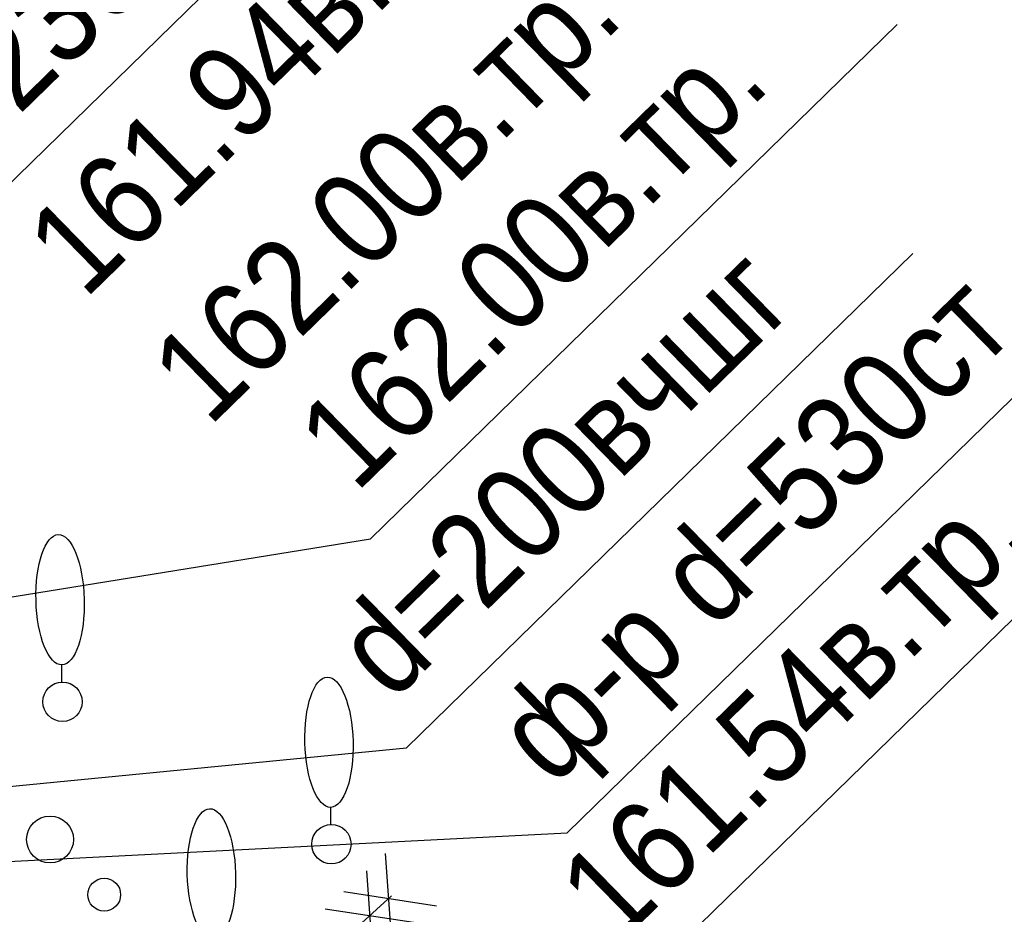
# Model space of a CAD drawing. Header units: millimetres. Extents: x 4385 to 11928, y 17253 to 36963.
# Tile 144 of 256: x 6056 to 6067, y 18583 to 18592. Entities that reach past the tile are written whole.
import ezdxf
from ezdxf.enums import TextEntityAlignment as Align

# ---------------------------------------------------------------- set-up
doc = ezdxf.new("R2010")
doc.units = ezdxf.units.MM
for name, color, linetype, lineweight in [('Геоподоснова_34179-21 от 9.08.21$0$Водопровод', 7, 'Continuous', 25), ('Геоподоснова_34179-21 от 9.08.21$0$Газопровод', 7, 'Continuous', 25), ('Геоподоснова_34179-21 от 9.08.21$0$Отдельно стоящее дерево', 7, 'Continuous', 25), ('Геоподоснова_34179-21 от 9.08.21$0$Полоса деревьев', 7, 'Continuous', 25)]:
    doc.layers.add(name, color=color, linetype=linetype, lineweight=lineweight)
doc.styles.add('Геоподоснова_34179-21 от 9.08.21$0$Style-RUSSIAN_1251', font='RUSSIAN_1251.shx')

# ---------------------------------------------------------------- blocks, each defined once
blk = doc.blocks.new('Геоподоснова_34179-21 от 9.08.21$0$DEREVO_155')
at = {"layer": 'Геоподоснова_34179-21 от 9.08.21$0$Отдельно стоящее дерево', "color": 7, "linetype": 'Continuous', "lineweight": 25, "flags": 128}
blk.add_lwpolyline([(-0.007, 0.21), (-0.007, 0.393)], dxfattribs=at)
at = {"layer": 'Геоподоснова_34179-21 от 9.08.21$0$Отдельно стоящее дерево', "color": 7, "linetype": 'Continuous', "lineweight": 25}
blk.add_arc((0, 0), 0.21, 0, 359.99999, dxfattribs=at)
blk.add_ellipse((-0.0255, 1.088), major_axis=(-0.0185, 0.695), ratio=0.3698286, dxfattribs=at)
blk = doc.blocks.new('Геоподоснова_34179-21 от 9.08.21$0$DEREVO_156')
at = {"layer": 'Геоподоснова_34179-21 от 9.08.21$0$Отдельно стоящее дерево', "color": 7, "linetype": 'Continuous', "lineweight": 25, "flags": 128}
blk.add_lwpolyline([(-0.007, 0.21), (-0.007, 0.393)], dxfattribs=at)
at = {"layer": 'Геоподоснова_34179-21 от 9.08.21$0$Отдельно стоящее дерево', "color": 7, "linetype": 'Continuous', "lineweight": 25}
blk.add_arc((0, 0), 0.21, 0, 359.99999, dxfattribs=at)
blk.add_ellipse((-0.0255, 1.088), major_axis=(-0.0185, 0.695), ratio=0.3698286, dxfattribs=at)
blk = doc.blocks.new('Геоподоснова_34179-21 от 9.08.21$0$msdElementTypeLineString_75')
at = {"layer": 'Геоподоснова_34179-21 от 9.08.21$0$Полоса деревьев', "color": 7, "linetype": 'Continuous', "lineweight": 25}
for centre, radius in [((127.233, 20.775), 0.25), ((127.811, 20.186), 0.175)]:
    blk.add_circle(centre, radius, dxfattribs=at)
blk = doc.blocks.new('Геоподоснова_34179-21 от 9.08.21$0$DEREVO_198')
at = {"layer": 'Геоподоснова_34179-21 от 9.08.21$0$Отдельно стоящее дерево', "color": 7, "linetype": 'Continuous', "lineweight": 25, "flags": 128}
blk.add_lwpolyline([(-0.007, 0.21), (-0.007, 0.393)], dxfattribs=at)
at = {"layer": 'Геоподоснова_34179-21 от 9.08.21$0$Отдельно стоящее дерево', "color": 7, "linetype": 'Continuous', "lineweight": 25}
blk.add_arc((0, 0), 0.21, 0, 360, dxfattribs=at)
blk.add_ellipse((-0.025, 1.088), major_axis=(-0.019, 0.695), ratio=0.369829, dxfattribs=at)
blk = doc.blocks.new('Геоподоснова_34179-21 от 9.08.21$0$msdElementTypeLineString_624')
at = {"layer": 'Геоподоснова_34179-21 от 9.08.21$0$Газопровод', "color": 1, "linetype": 'Continuous', "lineweight": 25}
for p, q in [((5.789, 6.095), (5.859, 5.097)), ((5.589, 5.912), (5.658, 4.914)), ((5.348, 5.689), (6.337, 5.538)), ((5.147, 5.505), (6.136, 5.354)), ((3.607, 4.1), (3.677, 3.102)), ((3.166, 3.693), (4.155, 3.542))]:
    blk.add_line(p, q, dxfattribs=at)
blk = doc.blocks.new('Геоподоснова_34179-21 от 9.08.21$0$msdElementTypeLineString_625')
at = {"layer": 'Геоподоснова_34179-21 от 9.08.21$0$Газопровод', "color": 16, "linetype": 'Continuous', "lineweight": 25}
for p, q in [((2.161, 2.019), (2.947, 2.738)), ((2.499, 1.65), (1.824, 2.388)), ((2.13, 1.313), (1.455, 2.051)), ((0.501, 0.501), (1.792, 1.682))]:
    blk.add_line(p, q, dxfattribs=at)
blk = doc.blocks.new('Геоподоснова_34179-21 от 9.08.21$0$msdElementTypeMultiLine_407')
at = {"layer": 'Геоподоснова_34179-21 от 9.08.21$0$Газопровод', "color": 1, "linetype": 'Continuous', "lineweight": 25}
blk.add_blockref('Геоподоснова_34179-21 от 9.08.21$0$msdElementTypeLineString_624', (0, 0), dxfattribs=at)
at = {"layer": 'Геоподоснова_34179-21 от 9.08.21$0$Газопровод', "color": 16, "linetype": 'Continuous', "lineweight": 25}
blk.add_blockref('Геоподоснова_34179-21 от 9.08.21$0$msdElementTypeLineString_625', (2.907, 2.907), dxfattribs=at)
blk = doc.blocks.new('Геоподоснова_34179-21 от 9.08.21$0$DIMTXT_116')
at = {"layer": 'Геоподоснова_34179-21 от 9.08.21$0$Водопровод', "color": 7, "linetype": 'Continuous', "lineweight": 25}
for q in [(0.876, 0.323), (0.918, -0.175)]:
    blk.add_line((0, 0), q, dxfattribs=at)
at = {"layer": 'Геоподоснова_34179-21 от 9.08.21$0$Водопровод', "color": 7, "linetype": 'Continuous', "lineweight": 25, "flags": 128}
blk.add_lwpolyline([(0, 0), (14.791, 1.226), (20.17, 6.478)], dxfattribs=at)
at = {"layer": 'Геоподоснова_34179-21 от 9.08.21$0$Водопровод', "color": 7, "linetype": 'Continuous', "lineweight": 25, "style": 'Геоподоснова_34179-21 от 9.08.21$0$Style-RUSSIAN_1251', "width": 0.899998}
blk.add_text('161.54в.тр.', height=1, rotation=44.3171, dxfattribs=at).set_placement((13.939, 2.42), align=Align.TOP_LEFT)
blk = doc.blocks.new('Геоподоснова_34179-21 от 9.08.21$0$DIMTXT_117')
at = {"layer": 'Геоподоснова_34179-21 от 9.08.21$0$Водопровод', "color": 7, "linetype": 'Continuous', "lineweight": 25}
for q in [(0.886, 0.296), (0.912, -0.203)]:
    blk.add_line((0, 0), q, dxfattribs=at)
at = {"layer": 'Геоподоснова_34179-21 от 9.08.21$0$Водопровод', "color": 7, "linetype": 'Continuous', "lineweight": 25, "flags": 128}
blk.add_lwpolyline([(0, 0), (10.748, 0.553), (17.718, 7.358)], dxfattribs=at)
at = {"layer": 'Геоподоснова_34179-21 от 9.08.21$0$Водопровод', "color": 7, "linetype": 'Continuous', "lineweight": 25, "style": 'Геоподоснова_34179-21 от 9.08.21$0$Style-RUSSIAN_1251', "width": 0.899998}
blk.add_text('ф-р d=530ст.', height=1, rotation=44.3171, dxfattribs=at).set_placement((9.896, 1.748), align=Align.TOP_LEFT)
blk = doc.blocks.new('Геоподоснова_34179-21 от 9.08.21$0$DIMTXT_118')
at = {"layer": 'Геоподоснова_34179-21 от 9.08.21$0$Водопровод', "color": 7, "linetype": 'Continuous', "lineweight": 25}
for q in [(0.872, 0.336), (0.92, -0.162)]:
    blk.add_line((0, 0), q, dxfattribs=at)
at = {"layer": 'Геоподоснова_34179-21 от 9.08.21$0$Водопровод', "color": 7, "linetype": 'Continuous', "lineweight": 25, "flags": 128}
blk.add_lwpolyline([(0, 0), (8.696, 0.846), (14.095, 6.118)], dxfattribs=at)
at = {"layer": 'Геоподоснова_34179-21 от 9.08.21$0$Водопровод', "color": 7, "linetype": 'Continuous', "lineweight": 25, "style": 'Геоподоснова_34179-21 от 9.08.21$0$Style-RUSSIAN_1251', "width": 0.899998}
blk.add_text('d=200вчшг', height=1, rotation=44.3171, dxfattribs=at).set_placement((7.844, 2.041), align=Align.TOP_LEFT)
blk = doc.blocks.new('Геоподоснова_34179-21 от 9.08.21$0$DIMTXT_119')
at = {"layer": 'Геоподоснова_34179-21 от 9.08.21$0$Водопровод', "color": 7, "linetype": 'Continuous', "lineweight": 25}
for q in [(0.848, 0.391), (0.928, -0.103)]:
    blk.add_line((0, 0), q, dxfattribs=at)
at = {"layer": 'Геоподоснова_34179-21 от 9.08.21$0$Водопровод', "color": 7, "linetype": 'Continuous', "lineweight": 25, "flags": 128}
blk.add_lwpolyline([(0, 0), (5.624, 0.913), (11.241, 6.398)], dxfattribs=at)
at = {"layer": 'Геоподоснова_34179-21 от 9.08.21$0$Водопровод', "color": 7, "linetype": 'Continuous', "lineweight": 25, "style": 'Геоподоснова_34179-21 от 9.08.21$0$Style-RUSSIAN_1251', "width": 0.899998}
blk.add_text('162.00в.тр.', height=1, rotation=44.3171, dxfattribs=at).set_placement((4.772, 2.108), align=Align.TOP_LEFT)
blk = doc.blocks.new('Геоподоснова_34179-21 от 9.08.21$0$DIMTXT_157')
at = {"layer": 'Геоподоснова_34179-21 от 9.08.21$0$Водопровод', "color": 7, "linetype": 'Continuous', "lineweight": 25}
for q in [(0.663, 0.658), (0.907, 0.222)]:
    blk.add_line((0, 0), q, dxfattribs=at)
at = {"layer": 'Геоподоснова_34179-21 от 9.08.21$0$Водопровод', "color": 7, "linetype": 'Continuous', "lineweight": 25, "flags": 128}
blk.add_lwpolyline([(0, 0), (2.305, 1.293), (9.072, 7.899)], dxfattribs=at)
at = {"layer": 'Геоподоснова_34179-21 от 9.08.21$0$Водопровод', "color": 7, "linetype": 'Continuous', "lineweight": 25, "style": 'Геоподоснова_34179-21 от 9.08.21$0$Style-RUSSIAN_1251', "width": 0.899998}
for s, p in [('N23003-гидр.', (1.453, 2.487)), ('161.94в.тр.', (2.781, 1.128)), ('162.00в.тр.', (4.108, -0.232))]:
    blk.add_text(s, height=1, rotation=44.3171, dxfattribs=at).set_placement(p, align=Align.TOP_LEFT)
blk = doc.blocks.new('Геоподоснова_34179-21 от 9.08.21')
at = {"layer": 'Геоподоснова_34179-21 от 9.08.21$0$Водопровод', "color": 7, "linetype": 'Continuous', "lineweight": 25}
for name, p in [('Геоподоснова_34179-21 от 9.08.21$0$DIMTXT_157', (6053.221, 18588.878)), ('Геоподоснова_34179-21 от 9.08.21$0$DIMTXT_119', (6054.121, 18585.833)), ('Геоподоснова_34179-21 от 9.08.21$0$DIMTXT_117', (6051.097, 18583.057)), ('Геоподоснова_34179-21 от 9.08.21$0$DIMTXT_118', (6051.435, 18583.67)), ('Геоподоснова_34179-21 от 9.08.21$0$DIMTXT_116', (6047.74, 18580.693))]:
    blk.add_blockref(name, p, dxfattribs=at)
at = {"layer": 'Геоподоснова_34179-21 от 9.08.21$0$Газопровод', "color": 1, "linetype": 'Continuous', "lineweight": 25}
blk.add_blockref('Геоподоснова_34179-21 от 9.08.21$0$msdElementTypeMultiLine_407', (6054.115, 18577.293), dxfattribs=at)
at = {"layer": 'Геоподоснова_34179-21 от 9.08.21$0$Отдельно стоящее дерево', "color": 7, "linetype": 'Continuous', "lineweight": 25}
for name, p in [('Геоподоснова_34179-21 от 9.08.21$0$DEREVO_156', (6056.462, 18585.007)), ('Геоподоснова_34179-21 от 9.08.21$0$DEREVO_155', (6059.329, 18583.487)), ('Геоподоснова_34179-21 от 9.08.21$0$DEREVO_198', (6058.075, 18582.083))]:
    blk.add_blockref(name, p, dxfattribs=at)
at = {"layer": 'Геоподоснова_34179-21 от 9.08.21$0$Полоса деревьев', "color": 7, "linetype": 'Continuous', "lineweight": 25}
blk.add_blockref('Геоподоснова_34179-21 от 9.08.21$0$msdElementTypeLineString_75', (5929.096, 18562.763), dxfattribs=at)

msp = doc.modelspace()

# ---------------------------------------------------------------- block references
msp.add_blockref('Геоподоснова_34179-21 от 9.08.21', (0, 0))

doc.saveas('drawing.dxf')
